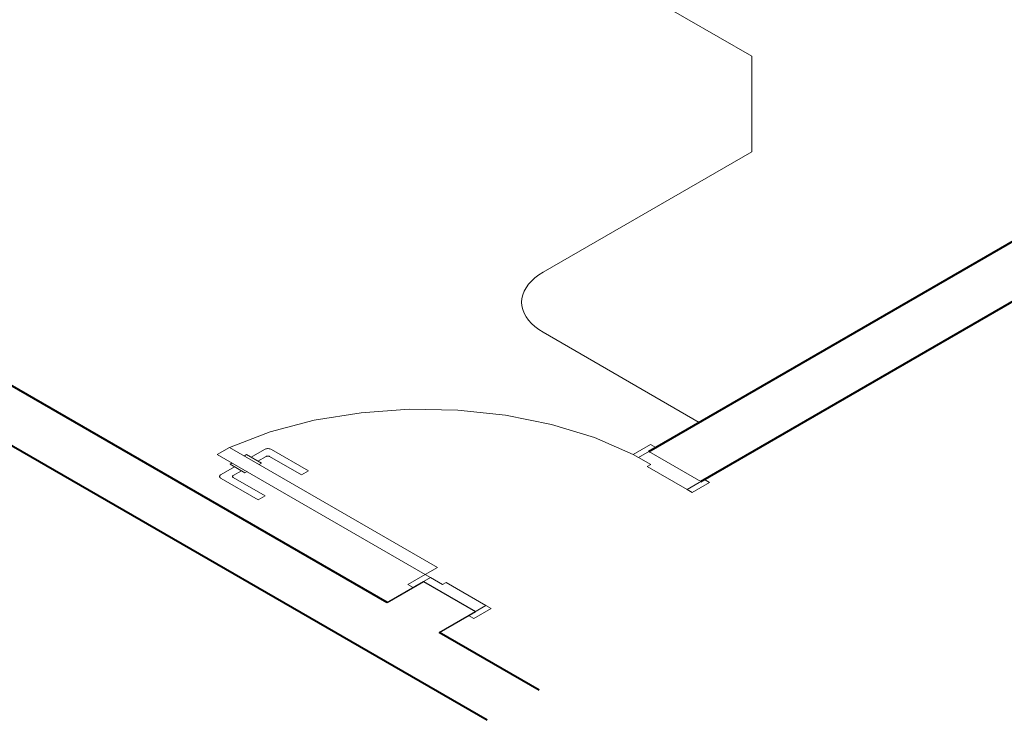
# Model space of a CAD drawing. Header units: millimetres. Extents: x 26 to 1362, y 24 to 358.
# Tile 126 of 256: x 683 to 692, y 251 to 258. Entities that reach past the tile are written whole.
import ezdxf

# ---------------------------------------------------------------- set-up
doc = ezdxf.new("R2010")
doc.units = ezdxf.units.MM
doc.linetypes.add('HIDDEN2', pattern=[4.7625, 3.175, -1.5875])
doc.layers.add('ARQ-ALVENARIA', color=4, linetype='Continuous')
for name, color, linetype, lineweight in [('MB_ALVENARIA', 7, 'Continuous', 40), ('MB_ESQUADRIA', 7, 'Continuous', 5), ('MB_MOBILIÁRIO', 8, 'Continuous', 13)]:
    doc.layers.add(name, color=color, linetype=linetype, lineweight=lineweight)

msp = doc.modelspace()

# ---------------------------------------------------------------- linework, layer by layer
at = {"layer": 'ARQ-ALVENARIA'}
for points in [[(686.2731, 252.1272), (686.6367, 252.3372)], [(686.2903, 252.1372), (686.6367, 252.3372), (687.1563, 252.0372)], [(686.7927, 251.8272), (687.1563, 252.0372)]]:
    msp.add_lwpolyline(points, dxfattribs=at)
at = {"layer": 'MB_ALVENARIA'}
for p, q in [((687.2713, 250.9509), (672.7909, 259.3112)), ((687.7909, 251.2509), (686.7927, 251.8272))]:
    msp.add_line(p, q, dxfattribs=at)
for points in [[(686.2731, 252.1272), (674.4951, 258.9272)], [(689.408, 253.3372), (694.2269, 256.1194)], [(688.8884, 253.6372), (692.8548, 255.9272)]]:
    msp.add_lwpolyline(points, dxfattribs=at)
at = {"layer": 'MB_ESQUADRIA'}
for p, q in [((684.9124, 253.5797), (685.0463, 253.657)), ((684.9124, 253.5797), (685.0463, 253.657)), ((685.1156, 253.657), (685.4861, 253.4429)), ((685.1156, 253.657), (685.4861, 253.4429)), ((684.8469, 253.5922), (684.8689, 253.6049)), ((684.8469, 253.5922), (684.8689, 253.6049)), ((684.8689, 253.6049), (685.0165, 253.5196)), ((684.8689, 253.6049), (685.0165, 253.5196)), ((685.0636, 253.587), (684.9816, 253.5397)), ((685.0636, 253.587), (684.9816, 253.5397)), ((685.4167, 253.4029), (685.0982, 253.587)), ((685.4167, 253.4029), (685.0982, 253.587)), ((688.7845, 253.5772), (688.8711, 253.6272)), ((688.7845, 253.5772), (688.8711, 253.6272)), ((688.9058, 253.5072), (688.7845, 253.5772)), ((688.9058, 253.5072), (688.7845, 253.5772)), ((684.7471, 253.4844), (684.6132, 253.4072)), ((684.7471, 253.4844), (684.6132, 253.4072)), ((684.7256, 253.5222), (684.7036, 253.5095)), ((684.7256, 253.5222), (684.7036, 253.5095)), ((684.7036, 253.5095), (684.8512, 253.4242)), ((684.7036, 253.5095), (684.8512, 253.4242)), ((684.7344, 253.3971), (684.8163, 253.4444)), ((684.7344, 253.3971), (684.8163, 253.4444)), ((684.8512, 253.4242), (684.8732, 253.4369)), ((684.8512, 253.4242), (684.8732, 253.4369)), ((685.0165, 253.5196), (684.9945, 253.5069)), ((685.0165, 253.5196), (684.9945, 253.5069)), ((685.4861, 253.4429), (685.4167, 253.4029)), ((685.4861, 253.4429), (685.4167, 253.4029)), ((688.9058, 253.5072), (688.8711, 253.4872)), ((688.9058, 253.5072), (688.8711, 253.4872)), ((688.8711, 253.4872), (689.2697, 253.2574)), ((688.8711, 253.4872), (689.2697, 253.2574)), ((684.6131, 253.3672), (684.9836, 253.1531)), ((684.6131, 253.3672), (684.9836, 253.1531)), ((685.0529, 253.193), (684.7344, 253.3771)), ((685.0529, 253.193), (684.7344, 253.3771)), ((689.2697, 253.2574), (689.3909, 253.3274)), ((689.2697, 253.2574), (689.3909, 253.3274)), ((684.9836, 253.1531), (685.0529, 253.193)), ((684.9836, 253.1531), (685.0529, 253.193)), ((686.7061, 252.3772), (686.6194, 252.3272)), ((686.7061, 252.3772), (686.6194, 252.3272)), ((686.7061, 252.3772), (686.6194, 252.3272)), ((686.7061, 252.3772), (686.6194, 252.3272)), ((686.8273, 252.3072), (686.7061, 252.3772)), ((686.8273, 252.3072), (686.7061, 252.3772)), ((686.8273, 252.3072), (686.7061, 252.3772)), ((686.8273, 252.3072), (686.7061, 252.3772)), ((686.8273, 252.3072), (686.862, 252.3272)), ((686.8273, 252.3072), (686.862, 252.3272)), ((686.8273, 252.3072), (686.862, 252.3272)), ((686.8273, 252.3072), (686.862, 252.3272)), ((686.862, 252.3272), (687.2601, 252.0971)), ((686.862, 252.3272), (687.2601, 252.0971)), ((686.862, 252.3272), (687.2601, 252.0971)), ((686.862, 252.3272), (687.2601, 252.0971)), ((687.2601, 252.0971), (687.1389, 252.0271)), ((687.2601, 252.0971), (687.1389, 252.0271)), ((687.2601, 252.0971), (687.1389, 252.0271)), ((687.2601, 252.0971), (687.1389, 252.0271))]:
    msp.add_line(p, q, dxfattribs=at)
at = {"layer": 'MB_ESQUADRIA', "linetype": 'HIDDEN2'}
msp.add_lwpolyline([(688.7325, 253.6072), (688.3435, 253.775), (687.9148, 253.9067), (687.4564, 253.9992), (686.9789, 254.0502), (686.4935, 254.0586), (686.0115, 254.0242), (685.5443, 253.9479), (685.1027, 253.8313), (684.6969, 253.6772)], dxfattribs=at)
msp.add_lwpolyline([(688.7325, 253.6072), (688.3435, 253.775), (687.9148, 253.9067), (687.4564, 253.9992), (686.9789, 254.0502), (686.4935, 254.0586), (686.0115, 254.0242), (685.5443, 253.9479), (685.1027, 253.8313), (684.6969, 253.6772)], dxfattribs=at)
at = {"layer": 'MB_ESQUADRIA'}
for points in [[(684.6969, 253.6772), (686.7754, 252.4772), (686.6542, 252.4072), (684.5757, 253.6072), (684.6969, 253.6772)], [(685.1156, 253.657), (685.109, 253.6601), (685.1017, 253.6626), (685.0936, 253.6643), (685.0852, 253.6652), (685.0767, 253.6652), (685.0683, 253.6643), (685.0602, 253.6626), (685.0529, 253.6602), (685.0463, 253.657)], [(685.1156, 253.657), (685.109, 253.6601), (685.1017, 253.6626), (685.0936, 253.6643), (685.0852, 253.6652), (685.0767, 253.6652), (685.0683, 253.6643), (685.0602, 253.6626), (685.0529, 253.6602), (685.0463, 253.657)], [(688.8711, 253.6272), (688.9577, 253.6772), (688.9057, 253.7072), (688.7325, 253.6072), (688.7845, 253.5772), (688.7845, 253.5772)], [(688.8711, 253.6272), (688.9577, 253.6772), (688.9057, 253.7072), (688.7325, 253.6072), (688.7845, 253.5772), (688.7845, 253.5772)], [(689.408, 253.3372), (688.8884, 253.6372)], [(685.0982, 253.587), (685.0966, 253.5878), (685.0949, 253.5886), (685.0931, 253.5892), (685.0912, 253.5898), (685.0893, 253.5903), (685.0872, 253.5906), (685.0851, 253.5909), (685.083, 253.5911), (685.0809, 253.5911), (685.0788, 253.5911), (685.0766, 253.5909), (685.0745, 253.5906), (685.0725, 253.5903), (685.0705, 253.5898), (685.0686, 253.5892), (685.0668, 253.5886), (685.0651, 253.5878), (685.0636, 253.587)], [(685.0982, 253.587), (685.0966, 253.5878), (685.0949, 253.5886), (685.0931, 253.5892), (685.0912, 253.5898), (685.0893, 253.5903), (685.0872, 253.5906), (685.0851, 253.5909), (685.083, 253.5911), (685.0809, 253.5911), (685.0788, 253.5911), (685.0766, 253.5909), (685.0745, 253.5906), (685.0725, 253.5903), (685.0705, 253.5898), (685.0686, 253.5892), (685.0668, 253.5886), (685.0651, 253.5878), (685.0636, 253.587)], [(684.6132, 253.4072), (684.6077, 253.4034), (684.6034, 253.3991), (684.6005, 253.3945), (684.599, 253.3896), (684.599, 253.3847), (684.6005, 253.3799), (684.6034, 253.3752), (684.6077, 253.3709), (684.6131, 253.3672)], [(684.6132, 253.4072), (684.6077, 253.4034), (684.6034, 253.3991), (684.6005, 253.3945), (684.599, 253.3896), (684.599, 253.3847), (684.6005, 253.3799), (684.6034, 253.3752), (684.6077, 253.3709), (684.6131, 253.3672)], [(684.7344, 253.3971), (684.7317, 253.3952), (684.7295, 253.3931), (684.7281, 253.3908), (684.7273, 253.3884), (684.7273, 253.3859), (684.7281, 253.3835), (684.7295, 253.3812), (684.7316, 253.379), (684.7344, 253.3771)], [(684.7344, 253.3971), (684.7317, 253.3952), (684.7295, 253.3931), (684.7281, 253.3908), (684.7273, 253.3884), (684.7273, 253.3859), (684.7281, 253.3835), (684.7295, 253.3812), (684.7316, 253.379), (684.7344, 253.3771)], [(689.2697, 253.2574), (689.3217, 253.2274), (689.4949, 253.3274), (689.4429, 253.3574), (689.3909, 253.3274)], [(689.2697, 253.2574), (689.3217, 253.2274), (689.4949, 253.3274), (689.4429, 253.3574), (689.3909, 253.3274)], [(686.6195, 252.3272), (686.5329, 252.2772), (686.4809, 252.3072), (686.6542, 252.4072), (686.7061, 252.3772), (686.7061, 252.3772)], [(686.6195, 252.3272), (686.5329, 252.2772), (686.4809, 252.3072), (686.6542, 252.4072), (686.7061, 252.3772), (686.7061, 252.3772)], [(686.6195, 252.3272), (686.5329, 252.2772), (686.4809, 252.3072), (686.6542, 252.4072), (686.7061, 252.3772), (686.7061, 252.3772)], [(686.6195, 252.3272), (686.5329, 252.2772), (686.4809, 252.3072), (686.6542, 252.4072), (686.7061, 252.3772), (686.7061, 252.3772)], [(687.2601, 252.0971), (687.3121, 252.0671), (687.1389, 251.9671), (687.0869, 251.9971), (687.1389, 252.0271)], [(687.2601, 252.0971), (687.3121, 252.0671), (687.1389, 251.9671), (687.0869, 251.9971), (687.1389, 252.0271)], [(687.2601, 252.0971), (687.3121, 252.0671), (687.1389, 251.9671), (687.0869, 251.9971), (687.1389, 252.0271)], [(687.2601, 252.0971), (687.3121, 252.0671), (687.1389, 251.9671), (687.0869, 251.9971), (687.1389, 252.0271)]]:
    msp.add_lwpolyline(points, dxfattribs=at)
at = {"layer": 'MB_MOBILIÁRIO'}
for p, q in [((689.9155, 257.5843), (687.8319, 258.7872)), ((689.9155, 256.6302), (689.9155, 257.5843)), ((687.8319, 255.4272), (689.9155, 256.6302)), ((689.3907, 253.9272), (687.8319, 254.8272))]:
    msp.add_line(p, q, dxfattribs=at)
msp.add_lwpolyline([(687.8319, 255.4272), (687.7886, 255.4), (687.7496, 255.3706), (687.7151, 255.3394), (687.6855, 255.3066), (687.661, 255.2724), (687.6417, 255.2371), (687.6278, 255.2009), (687.6195, 255.1642), (687.6167, 255.1272), (687.6195, 255.0903), (687.6278, 255.0536), (687.6417, 255.0174), (687.661, 254.9821), (687.6855, 254.9479), (687.7151, 254.9151), (687.7496, 254.8839), (687.7886, 254.8545), (687.8319, 254.8272)], dxfattribs=at)

doc.saveas('drawing.dxf')
